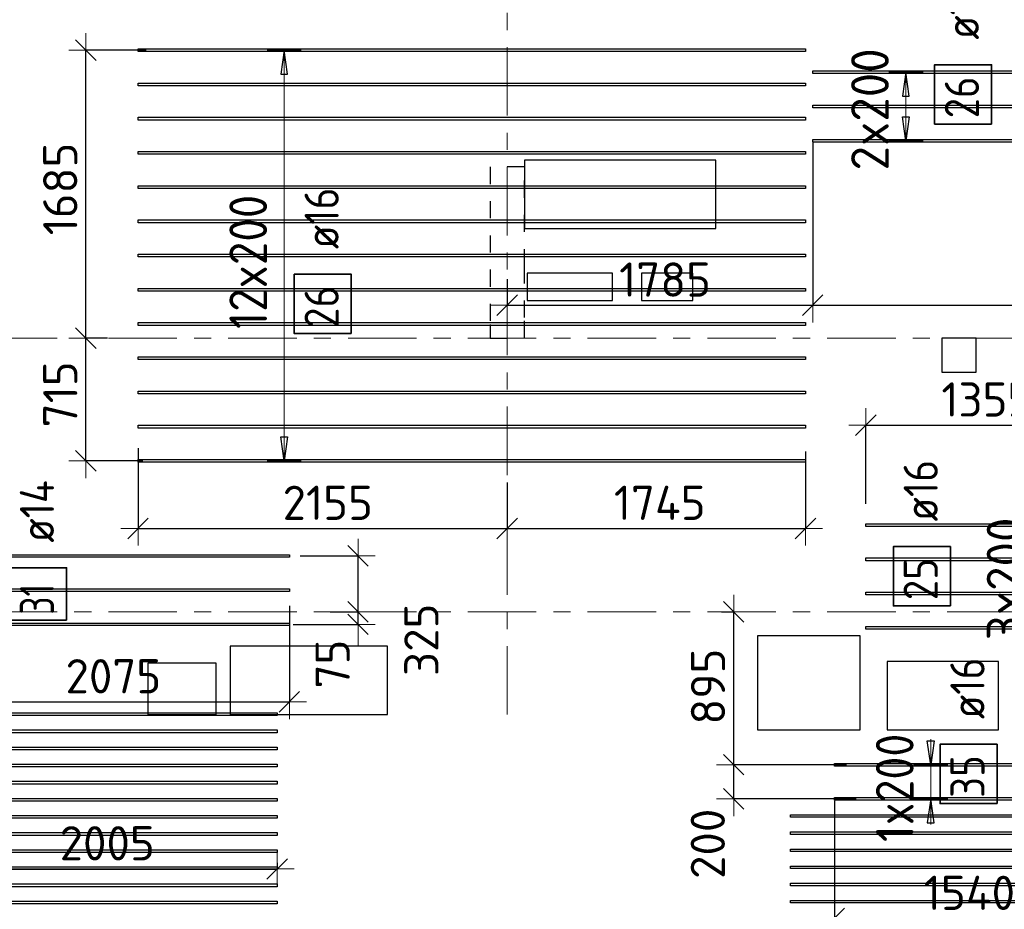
# Model space of a CAD drawing. Header units: metres. Extents: x -38 to 97, y -15 to 21.
# Tile 42 of 132: x 48.65 to 54.4, y 5.66 to 10.86. Entities that reach past the tile are written whole.
import ezdxf

# ---------------------------------------------------------------- set-up
doc = ezdxf.new("R2010")
doc.units = ezdxf.units.M
doc.header["$PDMODE"] = 65
for name, pattern in [('______11', [0.5, 0.4, -0.05, 0, -0.05]), ('______2', [0.0405, 0.03, -0.0105]), ('______5', [1.1, 0.8, -0.1, 0.1, -0.1])]:
    doc.linetypes.add(name, pattern=pattern)
for name, color, linetype, lineweight in [('XR$2$Осевая линия (1)', 7, '______5', 13), ('XR$4$Перекрытие (1)', 7, 'Continuous', 35), ('XR$4$Размерная линия (1)', 7, 'Continuous', 13)]:
    doc.layers.add(name, color=color, linetype=linetype, lineweight=lineweight)
doc.layers.add('XR$4$Арм.стержн.Доп. Арм верхн.зоны Х', color=7, linetype='Continuous', lineweight=35, true_color=0x8c8cff)
doc.layers.add('XR$6$Стена_ бетон несущ.', color=7, linetype='Continuous', lineweight=70, true_color=0xb4b496)
doc.styles.add('ISOCPEUR', font='txt')
doc.dimstyles.new('DIMSTYLE_3', dxfattribs={"dimtxt": 0.2, "dimasz": 0.2, "dimexe": 0, "dimexo": 0, "dimgap": 0.1, "dimtad": 2, "dimdec": 0, "dimlfac": 1000, "dimrnd": 5, "dimzin": 12, "dimdsep": 46, "dimtxsty": 'ISOCPEUR', "dimblk1": 'ALL_ML_STRICH', "dimblk2": 'ALL_ML_STRICH', "dimsah": 1, "dimcen": 0, "dimclrd": 7, "dimclre": 256, "dimclrt": 7, "dimadec": 0, "dimazin": 0, "dimtfac": 1, "dimtdec": 0, "dimtix": 1, "dimtmove": 2, "dimatfit": 3, "dimfxl": 0, "dimtzin": 0, "dimlwd": 0, "dimlwe": -3, "dimarcsym": 0})
doc.dimstyles.new('DIMSTYLE_33', dxfattribs={"dimtxt": 0.2, "dimasz": 0.2, "dimexe": 0, "dimexo": 0, "dimgap": 0.1, "dimtad": 2, "dimdec": 0, "dimlfac": 1000, "dimrnd": 5, "dimzin": 12, "dimdsep": 46, "dimtxsty": 'ISOCPEUR', "dimblk1": 'ALL_ML_STRICH', "dimblk2": 'ALL_ML_STRICH', "dimsah": 1, "dimcen": 0, "dimclrd": 7, "dimclre": 256, "dimclrt": 7, "dimadec": 0, "dimazin": 0, "dimtfac": 1, "dimtdec": 0, "dimtix": 1, "dimtmove": 2, "dimatfit": 3, "dimfxl": 0, "dimtvp": 1.2, "dimtzin": 0, "dimlwd": 0, "dimlwe": -3, "dimarcsym": 0})
doc.dimstyles.new('DIMSTYLE_34', dxfattribs={"dimtxt": 0.2, "dimasz": 0.2, "dimexe": 0, "dimexo": 0, "dimgap": 0.1, "dimtad": 0, "dimdec": 0, "dimlfac": 1000, "dimrnd": 5, "dimzin": 12, "dimdsep": 46, "dimtxsty": 'ISOCPEUR', "dimblk1": 'ALL_ML_STRICH', "dimblk2": 'ALL_ML_STRICH', "dimsah": 1, "dimcen": 0, "dimclrd": 7, "dimclre": 256, "dimclrt": 7, "dimadec": 0, "dimazin": 0, "dimtfac": 1, "dimtdec": 0, "dimtix": 1, "dimtmove": 2, "dimatfit": 3, "dimfxl": 0, "dimtvp": 1.2, "dimtzin": 0, "dimlwd": 0, "dimlwe": -3, "dimarcsym": 0})

# ---------------------------------------------------------------- blocks, each defined once
blk = doc.blocks.new('ALL_ML_STRICH')
at = {"color": 0, "linetype": 'ByBlock', "lineweight": -2}
for p, q in [((-0.3, -0.3), (0.3, 0.3)), ((0, -0.5), (0, 0.5)), ((-1, 0), (0.5, 0))]:
    blk.add_line(p, q, dxfattribs=at)
blk = doc.blocks.new('*D459')
at = {"layer": 'DEFPOINTS', "color": 7, "linetype": 'Continuous', "lineweight": 13, "transparency": 33554687}
for p in [(53.5031, 6.5072), (52.8235, 6.3072), (53.5599, 6.3072)]:
    blk.add_point(p, dxfattribs=at)
at = {"layer": 'XR$4$Размерная линия (1)', "color": 9, "linetype": 'Continuous', "lineweight": -2, "true_color": 0xc7c7c7, "transparency": 33554687}
for p, q in [((53.4831, 6.5072), (52.8235, 6.5072)), ((53.5399, 6.3072), (52.8235, 6.3072))]:
    blk.add_line(p, q, dxfattribs=at)
at = {"layer": 'XR$4$Размерная линия (1)', "color": 7, "linetype": 'Continuous', "lineweight": -2, "transparency": 33554687}
blk.add_line((52.8235, 6.3072), (52.8235, 6.5072), dxfattribs=at)
at = {"layer": 'XR$4$Размерная линия (1)', "color": 7, "linetype": 'Continuous', "lineweight": 13, "transparency": 33554687, "xscale": 0.2, "yscale": 0.2, "zscale": 0.2}
for p, rotation in [((52.8235, 6.5072), 90), ((52.8235, 6.3072), 270)]:
    blk.add_blockref('ALL_ML_STRICH', p, dxfattribs=dict(at, rotation=rotation))
at = {"layer": 'XR$4$Размерная линия (1)', "color": 7, "linetype": 'Continuous', "lineweight": 13, "transparency": 33554687, "insert": (52.6722, 6.0448), "char_height": 0.2, "width": 0.6, "attachment_point": 5, "rotation": 90, "style": 'ISOCPEUR'}
blk.add_mtext('\\A1;{200}', dxfattribs=at)
blk = doc.blocks.new('*D460')
at = {"layer": 'DEFPOINTS', "color": 7, "linetype": 'Continuous', "lineweight": 13, "transparency": 33554687}
for p in [(52.7327, 7.4), (52.8235, 6.5072), (53.5031, 6.5072)]:
    blk.add_point(p, dxfattribs=at)
at = {"layer": 'XR$4$Размерная линия (1)', "color": 9, "linetype": 'Continuous', "lineweight": -2, "true_color": 0xc7c7c7, "transparency": 33554687}
for p, q in [((52.7527, 7.4), (52.8235, 7.4)), ((53.4831, 6.5072), (52.8235, 6.5072))]:
    blk.add_line(p, q, dxfattribs=at)
at = {"layer": 'XR$4$Размерная линия (1)', "color": 7, "linetype": 'Continuous', "lineweight": -2, "transparency": 33554687}
blk.add_line((52.8235, 6.5072), (52.8235, 7.4), dxfattribs=at)
at = {"layer": 'XR$4$Размерная линия (1)', "color": 7, "linetype": 'Continuous', "lineweight": 13, "transparency": 33554687, "xscale": 0.2, "yscale": 0.2, "zscale": 0.2}
for p, rotation in [((52.8235, 7.4), 90), ((52.8235, 6.5072), 270)]:
    blk.add_blockref('ALL_ML_STRICH', p, dxfattribs=dict(at, rotation=rotation))
at = {"layer": 'XR$4$Размерная линия (1)', "color": 7, "linetype": 'Continuous', "lineweight": 13, "transparency": 33554687, "insert": (52.6735, 6.9636), "char_height": 0.2, "width": 0.6, "attachment_point": 5, "rotation": 90, "style": 'ISOCPEUR'}
blk.add_mtext('\\A1;{895}', dxfattribs=at)
blk = doc.blocks.new('*D508')
at = {"layer": 'DEFPOINTS', "color": 7, "linetype": 'Continuous', "lineweight": 13, "transparency": 33554687}
for p in [(50.4444, 7.4), (50.2285, 7.3272), (50.6281, 7.3272)]:
    blk.add_point(p, dxfattribs=at)
at = {"layer": 'XR$4$Размерная линия (1)', "color": 9, "linetype": 'Continuous', "lineweight": -2, "true_color": 0xc7c7c7, "transparency": 33554687}
for p, q in [((50.4644, 7.4), (50.6281, 7.4)), ((50.2485, 7.3272), (50.6281, 7.3272))]:
    blk.add_line(p, q, dxfattribs=at)
at = {"layer": 'XR$4$Размерная линия (1)', "color": 7, "linetype": 'Continuous', "lineweight": -2, "transparency": 33554687}
blk.add_line((50.6281, 7.3272), (50.6281, 7.4), dxfattribs=at)
at = {"layer": 'XR$4$Размерная линия (1)', "color": 7, "linetype": 'Continuous', "lineweight": 13, "transparency": 33554687, "xscale": 0.2, "yscale": 0.2, "zscale": 0.2}
for p, rotation in [((50.6281, 7.3272), 270), ((50.6281, 7.4), 90)]:
    blk.add_blockref('ALL_ML_STRICH', p, dxfattribs=dict(at, rotation=rotation))
at = {"layer": 'XR$4$Размерная линия (1)', "color": 7, "linetype": 'Continuous', "lineweight": 13, "transparency": 33554687, "insert": (50.4796, 7.0953), "char_height": 0.2, "width": 0.4, "attachment_point": 5, "rotation": 90, "style": 'ISOCPEUR'}
blk.add_mtext('\\A1;{75}', dxfattribs=at)
blk = doc.blocks.new('*D509')
at = {"layer": 'DEFPOINTS', "color": 7, "linetype": 'Continuous', "lineweight": 13, "transparency": 33554687}
for p in [(50.27, 7.7272), (50.4444, 7.4), (50.6281, 7.4)]:
    blk.add_point(p, dxfattribs=at)
at = {"layer": 'XR$4$Размерная линия (1)', "color": 9, "linetype": 'Continuous', "lineweight": -2, "true_color": 0xc7c7c7, "transparency": 33554687}
for p, q in [((50.29, 7.7272), (50.6281, 7.7272)), ((50.4644, 7.4), (50.6281, 7.4))]:
    blk.add_line(p, q, dxfattribs=at)
at = {"layer": 'XR$4$Размерная линия (1)', "color": 7, "linetype": 'Continuous', "lineweight": -2, "transparency": 33554687}
blk.add_line((50.6281, 7.4), (50.6281, 7.7272), dxfattribs=at)
at = {"layer": 'XR$4$Размерная линия (1)', "color": 7, "linetype": 'Continuous', "lineweight": 13, "transparency": 33554687, "xscale": 0.2, "yscale": 0.2, "zscale": 0.2}
for p, rotation in [((50.6281, 7.7272), 90), ((50.6281, 7.4), 270)]:
    blk.add_blockref('ALL_ML_STRICH', p, dxfattribs=dict(at, rotation=rotation))
at = {"layer": 'XR$4$Размерная линия (1)', "color": 7, "linetype": 'Continuous', "lineweight": 13, "transparency": 33554687, "insert": (50.9983, 7.2372), "char_height": 0.2, "width": 0.6, "attachment_point": 5, "rotation": 90, "style": 'ISOCPEUR'}
blk.add_mtext('\\A1;{325}', dxfattribs=at)
blk = doc.blocks.new('*D510')
at = {"layer": 'DEFPOINTS', "color": 7, "linetype": 'Continuous', "lineweight": 13, "transparency": 33554687}
for p in [(49.3426, 8.3765), (51.5, 8.1753), (49.3426, 7.8875)]:
    blk.add_point(p, dxfattribs=at)
at = {"layer": 'XR$4$Размерная линия (1)', "color": 9, "linetype": 'Continuous', "lineweight": -2, "true_color": 0xc7c7c7, "transparency": 33554687}
for p, q in [((49.3426, 8.3565), (49.3426, 7.8875)), ((51.5, 8.1553), (51.5, 7.8875))]:
    blk.add_line(p, q, dxfattribs=at)
at = {"layer": 'XR$4$Размерная линия (1)', "color": 7, "linetype": 'Continuous', "lineweight": -2, "transparency": 33554687}
blk.add_line((49.3426, 7.8875), (51.5, 7.8875), dxfattribs=at)
at = {"layer": 'XR$4$Размерная линия (1)', "color": 7, "linetype": 'Continuous', "lineweight": 13, "transparency": 33554687, "xscale": 0.2, "yscale": 0.2, "zscale": 0.2, "rotation": 180}
blk.add_blockref('ALL_ML_STRICH', (49.3426, 7.8875), dxfattribs=at)
at = {"layer": 'XR$4$Размерная линия (1)', "color": 7, "linetype": 'Continuous', "lineweight": 13, "transparency": 33554687, "xscale": 0.2, "yscale": 0.2, "zscale": 0.2}
blk.add_blockref('ALL_ML_STRICH', (51.5, 7.8875), dxfattribs=at)
at = {"layer": 'XR$4$Размерная линия (1)', "color": 7, "linetype": 'Continuous', "lineweight": 13, "transparency": 33554687, "insert": (50.4513, 8.0375), "char_height": 0.2, "width": 0.8, "attachment_point": 5, "style": 'ISOCPEUR'}
blk.add_mtext('\\A1;{2155}', dxfattribs=at)
blk = doc.blocks.new('*D511')
at = {"layer": 'DEFPOINTS', "color": 7, "linetype": 'Continuous', "lineweight": 13, "transparency": 33554687}
for p in [(53.2426, 8.357), (51.5, 8.1753), (51.5, 7.8875)]:
    blk.add_point(p, dxfattribs=at)
at = {"layer": 'XR$4$Размерная линия (1)', "color": 9, "linetype": 'Continuous', "lineweight": -2, "true_color": 0xc7c7c7, "transparency": 33554687}
for p, q in [((53.2426, 8.337), (53.2426, 7.8875)), ((51.5, 8.1553), (51.5, 7.8875))]:
    blk.add_line(p, q, dxfattribs=at)
at = {"layer": 'XR$4$Размерная линия (1)', "color": 7, "linetype": 'Continuous', "lineweight": -2, "transparency": 33554687}
blk.add_line((51.5, 7.8875), (53.2426, 7.8875), dxfattribs=at)
at = {"layer": 'XR$4$Размерная линия (1)', "color": 7, "linetype": 'Continuous', "lineweight": 13, "transparency": 33554687, "xscale": 0.2, "yscale": 0.2, "zscale": 0.2, "rotation": 180}
blk.add_blockref('ALL_ML_STRICH', (51.5, 7.8875), dxfattribs=at)
at = {"layer": 'XR$4$Размерная линия (1)', "color": 7, "linetype": 'Continuous', "lineweight": 13, "transparency": 33554687, "xscale": 0.2, "yscale": 0.2, "zscale": 0.2}
blk.add_blockref('ALL_ML_STRICH', (53.2426, 7.8875), dxfattribs=at)
at = {"layer": 'XR$4$Размерная линия (1)', "color": 7, "linetype": 'Continuous', "lineweight": 13, "transparency": 33554687, "insert": (52.3913, 8.0375), "char_height": 0.2, "width": 0.8, "attachment_point": 5, "style": 'ISOCPEUR'}
blk.add_mtext('\\A1;{1745}', dxfattribs=at)
blk = doc.blocks.new('*D512')
at = {"layer": 'DEFPOINTS', "color": 7, "linetype": 'Continuous', "lineweight": 13, "transparency": 33554687}
for p in [(53.5961, 8.4913), (54.95, 8.4597), (53.5961, 8.0112)]:
    blk.add_point(p, dxfattribs=at)
at = {"layer": 'XR$4$Размерная линия (1)', "color": 9, "linetype": 'Continuous', "lineweight": -2, "true_color": 0xc7c7c7, "transparency": 33554687}
for p, q in [((53.5961, 8.0312), (53.5961, 8.4913)), ((54.95, 8.4397), (54.95, 8.4913))]:
    blk.add_line(p, q, dxfattribs=at)
at = {"layer": 'XR$4$Размерная линия (1)', "color": 7, "linetype": 'Continuous', "lineweight": -2, "transparency": 33554687}
blk.add_line((53.5961, 8.4913), (54.95, 8.4913), dxfattribs=at)
at = {"layer": 'XR$4$Размерная линия (1)', "color": 7, "linetype": 'Continuous', "lineweight": 13, "transparency": 33554687, "xscale": 0.2, "yscale": 0.2, "zscale": 0.2, "rotation": 180}
blk.add_blockref('ALL_ML_STRICH', (53.5961, 8.4913), dxfattribs=at)
at = {"layer": 'XR$4$Размерная линия (1)', "color": 7, "linetype": 'Continuous', "lineweight": 13, "transparency": 33554687, "xscale": 0.2, "yscale": 0.2, "zscale": 0.2}
blk.add_blockref('ALL_ML_STRICH', (54.95, 8.4913), dxfattribs=at)
at = {"layer": 'XR$4$Размерная линия (1)', "color": 7, "linetype": 'Continuous', "lineweight": 13, "transparency": 33554687, "insert": (54.3031, 8.6413), "char_height": 0.2, "width": 0.8, "attachment_point": 5, "style": 'ISOCPEUR'}
blk.add_mtext('\\A1;{1355}', dxfattribs=at)
blk = doc.blocks.new('*D516')
at = {"layer": 'DEFPOINTS', "color": 7, "linetype": 'Continuous', "lineweight": 13, "transparency": 33554687}
for p in [(53.4118, 6.3162), (54.95, 5.7742), (53.4118, 5.6084)]:
    blk.add_point(p, dxfattribs=at)
at = {"layer": 'XR$4$Размерная линия (1)', "color": 9, "linetype": 'Continuous', "lineweight": -2, "true_color": 0xc7c7c7, "transparency": 33554687}
for p, q in [((53.4118, 6.2962), (53.4118, 5.6084)), ((54.95, 5.7542), (54.95, 5.6084))]:
    blk.add_line(p, q, dxfattribs=at)
at = {"layer": 'XR$4$Размерная линия (1)', "color": 7, "linetype": 'Continuous', "lineweight": -2, "transparency": 33554687}
blk.add_line((53.4118, 5.6084), (54.95, 5.6084), dxfattribs=at)
at = {"layer": 'XR$4$Размерная линия (1)', "color": 7, "linetype": 'Continuous', "lineweight": 13, "transparency": 33554687, "xscale": 0.2, "yscale": 0.2, "zscale": 0.2, "rotation": 180}
blk.add_blockref('ALL_ML_STRICH', (53.4118, 5.6084), dxfattribs=at)
at = {"layer": 'XR$4$Размерная линия (1)', "color": 7, "linetype": 'Continuous', "lineweight": 13, "transparency": 33554687, "xscale": 0.2, "yscale": 0.2, "zscale": 0.2}
blk.add_blockref('ALL_ML_STRICH', (54.95, 5.6084), dxfattribs=at)
at = {"layer": 'XR$4$Размерная линия (1)', "color": 7, "linetype": 'Continuous', "lineweight": 13, "transparency": 33554687, "insert": (54.2009, 5.7584), "char_height": 0.2, "width": 0.8, "attachment_point": 5, "style": 'ISOCPEUR'}
blk.add_mtext('\\A1;{1540}', dxfattribs=at)
blk = doc.blocks.new('*D537')
at = {"layer": 'DEFPOINTS', "color": 7, "linetype": 'Continuous', "lineweight": 13, "transparency": 33554687}
for p in [(50.2269, 7.4562), (48.15, 7.0974), (48.15, 6.8742)]:
    blk.add_point(p, dxfattribs=at)
at = {"layer": 'XR$4$Размерная линия (1)', "color": 9, "linetype": 'Continuous', "lineweight": -2, "true_color": 0xc7c7c7, "transparency": 33554687}
for p, q in [((50.2269, 7.4362), (50.2269, 6.8742)), ((48.15, 7.0774), (48.15, 6.8742))]:
    blk.add_line(p, q, dxfattribs=at)
at = {"layer": 'XR$4$Размерная линия (1)', "color": 7, "linetype": 'Continuous', "lineweight": -2, "transparency": 33554687}
blk.add_line((48.15, 6.8742), (50.2269, 6.8742), dxfattribs=at)
at = {"layer": 'XR$4$Размерная линия (1)', "color": 7, "linetype": 'Continuous', "lineweight": 13, "transparency": 33554687, "xscale": 0.2, "yscale": 0.2, "zscale": 0.2, "rotation": 180}
blk.add_blockref('ALL_ML_STRICH', (48.15, 6.8742), dxfattribs=at)
at = {"layer": 'XR$4$Размерная линия (1)', "color": 7, "linetype": 'Continuous', "lineweight": 13, "transparency": 33554687, "xscale": 0.2, "yscale": 0.2, "zscale": 0.2}
blk.add_blockref('ALL_ML_STRICH', (50.2269, 6.8742), dxfattribs=at)
at = {"layer": 'XR$4$Размерная линия (1)', "color": 7, "linetype": 'Continuous', "lineweight": 13, "transparency": 33554687, "insert": (49.1984, 7.0242), "char_height": 0.2, "width": 0.8, "attachment_point": 5, "style": 'ISOCPEUR'}
blk.add_mtext('\\A1;{2075}', dxfattribs=at)
blk = doc.blocks.new('*D538')
at = {"layer": 'DEFPOINTS', "color": 7, "linetype": 'Continuous', "lineweight": 13, "transparency": 33554687}
for p in [(49.1844, 9), (49.038, 8.2825), (49.3905, 8.2825)]:
    blk.add_point(p, dxfattribs=at)
at = {"layer": 'XR$4$Размерная линия (1)', "color": 9, "linetype": 'Continuous', "lineweight": -2, "true_color": 0xc7c7c7, "transparency": 33554687}
for p, q in [((49.1644, 9), (49.038, 9)), ((49.3705, 8.2825), (49.038, 8.2825))]:
    blk.add_line(p, q, dxfattribs=at)
at = {"layer": 'XR$4$Размерная линия (1)', "color": 7, "linetype": 'Continuous', "lineweight": -2, "transparency": 33554687}
blk.add_line((49.038, 8.2825), (49.038, 9), dxfattribs=at)
at = {"layer": 'XR$4$Размерная линия (1)', "color": 7, "linetype": 'Continuous', "lineweight": 13, "transparency": 33554687, "xscale": 0.2, "yscale": 0.2, "zscale": 0.2}
for p, rotation in [((49.038, 9), 90), ((49.038, 8.2825), 270)]:
    blk.add_blockref('ALL_ML_STRICH', p, dxfattribs=dict(at, rotation=rotation))
at = {"layer": 'XR$4$Размерная линия (1)', "color": 7, "linetype": 'Continuous', "lineweight": 13, "transparency": 33554687, "insert": (48.888, 8.6713), "char_height": 0.2, "width": 0.6, "attachment_point": 5, "rotation": 90, "style": 'ISOCPEUR'}
blk.add_mtext('\\A1;{715}', dxfattribs=at)
blk = doc.blocks.new('*D539')
at = {"layer": 'DEFPOINTS', "color": 7, "linetype": 'Continuous', "lineweight": 13, "transparency": 33554687}
for p in [(49.4096, 10.6825), (49.038, 9), (49.1844, 9)]:
    blk.add_point(p, dxfattribs=at)
at = {"layer": 'XR$4$Размерная линия (1)', "color": 9, "linetype": 'Continuous', "lineweight": -2, "true_color": 0xc7c7c7, "transparency": 33554687}
for p, q in [((49.3896, 10.6825), (49.038, 10.6825)), ((49.1644, 9), (49.038, 9))]:
    blk.add_line(p, q, dxfattribs=at)
at = {"layer": 'XR$4$Размерная линия (1)', "color": 7, "linetype": 'Continuous', "lineweight": -2, "transparency": 33554687}
blk.add_line((49.038, 9), (49.038, 10.6825), dxfattribs=at)
at = {"layer": 'XR$4$Размерная линия (1)', "color": 7, "linetype": 'Continuous', "lineweight": 13, "transparency": 33554687, "xscale": 0.2, "yscale": 0.2, "zscale": 0.2}
for p, rotation in [((49.038, 10.6825), 90), ((49.038, 9), 270)]:
    blk.add_blockref('ALL_ML_STRICH', p, dxfattribs=dict(at, rotation=rotation))
at = {"layer": 'XR$4$Размерная линия (1)', "color": 7, "linetype": 'Continuous', "lineweight": 13, "transparency": 33554687, "insert": (48.888, 9.8713), "char_height": 0.2, "width": 0.8, "attachment_point": 5, "rotation": 90, "style": 'ISOCPEUR'}
blk.add_mtext('\\A1;{1685}', dxfattribs=at)
blk = doc.blocks.new('*D540')
at = {"layer": 'DEFPOINTS', "color": 7, "linetype": 'Continuous', "lineweight": 13, "transparency": 33554687}
for p in [(53.2853, 10.1615), (51.5, 9.3638), (51.5, 9.1921)]:
    blk.add_point(p, dxfattribs=at)
at = {"layer": 'XR$4$Размерная линия (1)', "color": 9, "linetype": 'Continuous', "lineweight": -2, "true_color": 0xc7c7c7, "transparency": 33554687}
for p, q in [((53.2853, 10.1415), (53.2853, 9.1921)), ((51.5, 9.3438), (51.5, 9.1921))]:
    blk.add_line(p, q, dxfattribs=at)
at = {"layer": 'XR$4$Размерная линия (1)', "color": 7, "linetype": 'Continuous', "lineweight": -2, "transparency": 33554687}
blk.add_line((51.5, 9.1921), (53.2853, 9.1921), dxfattribs=at)
at = {"layer": 'XR$4$Размерная линия (1)', "color": 7, "linetype": 'Continuous', "lineweight": 13, "transparency": 33554687, "xscale": 0.2, "yscale": 0.2, "zscale": 0.2, "rotation": 180}
blk.add_blockref('ALL_ML_STRICH', (51.5, 9.1921), dxfattribs=at)
at = {"layer": 'XR$4$Размерная линия (1)', "color": 7, "linetype": 'Continuous', "lineweight": 13, "transparency": 33554687, "xscale": 0.2, "yscale": 0.2, "zscale": 0.2}
blk.add_blockref('ALL_ML_STRICH', (53.2853, 9.1921), dxfattribs=at)
at = {"layer": 'XR$4$Размерная линия (1)', "color": 7, "linetype": 'Continuous', "lineweight": 13, "transparency": 33554687, "insert": (52.4226, 9.3421), "char_height": 0.2, "width": 0.8, "attachment_point": 5, "style": 'ISOCPEUR'}
blk.add_mtext('\\A1;{1785}', dxfattribs=at)
blk = doc.blocks.new('*D541')
at = {"layer": 'DEFPOINTS', "color": 7, "linetype": 'Continuous', "lineweight": 13, "transparency": 33554687}
for p in [(53.2853, 10.1615), (57.1853, 10.1615), (53.2853, 9.1921)]:
    blk.add_point(p, dxfattribs=at)
at = {"layer": 'XR$4$Размерная линия (1)', "color": 9, "linetype": 'Continuous', "lineweight": -2, "true_color": 0xc7c7c7, "transparency": 33554687}
for p, q in [((53.2853, 10.1415), (53.2853, 9.1921)), ((57.1853, 10.1415), (57.1853, 9.1921))]:
    blk.add_line(p, q, dxfattribs=at)
at = {"layer": 'XR$4$Размерная линия (1)', "color": 7, "linetype": 'Continuous', "lineweight": -2, "transparency": 33554687}
blk.add_line((53.2853, 9.1921), (57.1853, 9.1921), dxfattribs=at)
at = {"layer": 'XR$4$Размерная линия (1)', "color": 7, "linetype": 'Continuous', "lineweight": 13, "transparency": 33554687, "xscale": 0.2, "yscale": 0.2, "zscale": 0.2, "rotation": 180}
blk.add_blockref('ALL_ML_STRICH', (53.2853, 9.1921), dxfattribs=at)
at = {"layer": 'XR$4$Размерная линия (1)', "color": 7, "linetype": 'Continuous', "lineweight": 13, "transparency": 33554687, "xscale": 0.2, "yscale": 0.2, "zscale": 0.2}
blk.add_blockref('ALL_ML_STRICH', (57.1853, 9.1921), dxfattribs=at)
at = {"layer": 'XR$4$Размерная линия (1)', "color": 7, "linetype": 'Continuous', "lineweight": 13, "transparency": 33554687, "insert": (55.2453, 9.3421), "char_height": 0.2, "width": 0.8, "attachment_point": 5, "style": 'ISOCPEUR'}
blk.add_mtext('\\A1;{3900}', dxfattribs=at)
blk = doc.blocks.new('*D628')
at = {"layer": 'DEFPOINTS', "color": 7, "linetype": 'Continuous', "lineweight": 13, "transparency": 33554687}
for p in [(50.155, 5.953), (48.15, 5.8981), (48.15, 5.8738)]:
    blk.add_point(p, dxfattribs=at)
at = {"layer": 'XR$4$Размерная линия (1)', "color": 9, "linetype": 'Continuous', "lineweight": -2, "true_color": 0xc7c7c7, "transparency": 33554687}
for p, q in [((50.155, 5.933), (50.155, 5.8981)), ((48.15, 5.8938), (48.15, 5.8981))]:
    blk.add_line(p, q, dxfattribs=at)
at = {"layer": 'XR$4$Размерная линия (1)', "color": 7, "linetype": 'Continuous', "lineweight": -2, "transparency": 33554687}
blk.add_line((48.15, 5.8981), (50.155, 5.8981), dxfattribs=at)
at = {"layer": 'XR$4$Размерная линия (1)', "color": 7, "linetype": 'Continuous', "lineweight": 13, "transparency": 33554687, "xscale": 0.2, "yscale": 0.2, "zscale": 0.2, "rotation": 180}
blk.add_blockref('ALL_ML_STRICH', (48.15, 5.8981), dxfattribs=at)
at = {"layer": 'XR$4$Размерная линия (1)', "color": 7, "linetype": 'Continuous', "lineweight": 13, "transparency": 33554687, "xscale": 0.2, "yscale": 0.2, "zscale": 0.2}
blk.add_blockref('ALL_ML_STRICH', (50.155, 5.8981), dxfattribs=at)
at = {"layer": 'XR$4$Размерная линия (1)', "color": 7, "linetype": 'Continuous', "lineweight": 13, "transparency": 33554687, "insert": (49.1625, 6.0481), "char_height": 0.2, "width": 0.8, "attachment_point": 5, "style": 'ISOCPEUR'}
blk.add_mtext('\\A1;{2005}', dxfattribs=at)

msp = doc.modelspace()

# ---------------------------------------------------------------- linework, layer by layer
at = {"layer": 'XR$2$Осевая линия (1)', "color": 253, "linetype": '______11', "lineweight": 13, "true_color": 0xa0a0a0, "transparency": 33554687}
for p, q in [((51.5, 6.8), (51.5, 19.78)), ((-2.63, 9), (62.6, 9)), ((-2.63, 7.4), (62.6, 7.4))]:
    msp.add_line(p, q, dxfattribs=at)
at = {"layer": 'XR$4$Арм.стержн.Доп. Арм верхн.зоны Х', "color": 253, "linetype": 'Continuous', "lineweight": -3, "true_color": 0xa0a0a0, "transparency": 33554687}
for p, q in [((50.1963, 10.6825), (50.0963, 10.6825)), ((50.1963, 10.6825), (50.2963, 10.6825)), ((53.8298, 10.5535), (53.7298, 10.5535)), ((53.8298, 10.5535), (53.9298, 10.5535)), ((53.8298, 10.1535), (53.7298, 10.1535)), ((53.8298, 10.1535), (53.9298, 10.1535)), ((50.1963, 8.2825), (50.0963, 8.2825)), ((50.1963, 8.2825), (50.2963, 8.2825)), ((53.9747, 6.5072), (53.8747, 6.5072)), ((53.9747, 6.5072), (54.0747, 6.5072)), ((53.9747, 6.3072), (53.8747, 6.3072)), ((53.9747, 6.3072), (54.0747, 6.3072))]:
    msp.add_line(p, q, dxfattribs=at)
at = {"layer": 'XR$4$Арм.стержн.Доп. Арм верхн.зоны Х', "color": 7, "linetype": 'Continuous', "lineweight": 25, "transparency": 33554687}
for p, q in [((50.1963, 10.6825), (50.1763, 10.5425)), ((50.2163, 10.5425), (50.1963, 10.6825)), ((50.1763, 10.5425), (50.2163, 10.5425)), ((53.8298, 10.5535), (53.8098, 10.4135)), ((53.8498, 10.4135), (53.8298, 10.5535)), ((53.8098, 10.4135), (53.8498, 10.4135)), ((53.8298, 10.1535), (53.8098, 10.2935)), ((53.8098, 10.2935), (53.8498, 10.2935)), ((53.8498, 10.2935), (53.8298, 10.1535)), ((50.1963, 8.2825), (50.1763, 8.4225)), ((50.1763, 8.4225), (50.2163, 8.4225)), ((50.2163, 8.4225), (50.1963, 8.2825)), ((53.9747, 6.5072), (53.9547, 6.6472)), ((53.9547, 6.6472), (53.9947, 6.6472)), ((53.9947, 6.6472), (53.9747, 6.5072)), ((53.9747, 6.3072), (53.9547, 6.1672)), ((53.9947, 6.1672), (53.9747, 6.3072)), ((53.9547, 6.1672), (53.9947, 6.1672))]:
    msp.add_line(p, q, dxfattribs=at)
at = {"layer": 'XR$4$Арм.стержн.Доп. Арм верхн.зоны Х', "color": 7, "linetype": 'Continuous', "lineweight": 13, "transparency": 33554687}
for p, q in [((50.1963, 10.6825), (50.1963, 10.6825)), ((50.1963, 8.2825), (50.1963, 10.6825)), ((53.8298, 10.5535), (53.8298, 10.5535)), ((53.8298, 10.1535), (53.8298, 10.5535)), ((53.8298, 10.1535), (53.8298, 10.1535)), ((50.1963, 8.2825), (50.1963, 8.2825)), ((53.9747, 6.5072), (53.9747, 6.6572)), ((53.9747, 6.3072), (53.9747, 6.5072)), ((53.9747, 6.3072), (53.9747, 6.1572))]:
    msp.add_line(p, q, dxfattribs=at)
at = {"layer": 'XR$4$Арм.стержн.Доп. Арм верхн.зоны Х', "color": 7, "linetype": 'Continuous', "lineweight": 25, "transparency": 33554687}
for points in [[(53.2426, 10.6745), (49.3426, 10.6745), (49.3426, 10.6905), (53.2426, 10.6905), (53.2426, 10.6745)], [(57.1853, 10.5455), (53.2853, 10.5455), (53.2853, 10.5615), (57.1853, 10.5615), (57.1853, 10.5455)], [(53.2426, 10.4745), (49.3426, 10.4745), (49.3426, 10.4905), (53.2426, 10.4905), (53.2426, 10.4745)], [(57.1853, 10.3455), (53.2853, 10.3455), (53.2853, 10.3615), (57.1853, 10.3615), (57.1853, 10.3455)], [(53.2426, 10.2745), (49.3426, 10.2745), (49.3426, 10.2905), (53.2426, 10.2905), (53.2426, 10.2745)], [(57.1853, 10.1455), (53.2853, 10.1455), (53.2853, 10.1615), (57.1853, 10.1615), (57.1853, 10.1455)], [(53.2426, 10.0745), (49.3426, 10.0745), (49.3426, 10.0905), (53.2426, 10.0905), (53.2426, 10.0745)], [(53.2426, 9.8745), (49.3426, 9.8745), (49.3426, 9.8905), (53.2426, 9.8905), (53.2426, 9.8745)], [(53.2426, 9.6745), (49.3426, 9.6745), (49.3426, 9.6905), (53.2426, 9.6905), (53.2426, 9.6745)], [(53.2426, 9.4745), (49.3426, 9.4745), (49.3426, 9.4905), (53.2426, 9.4905), (53.2426, 9.4745)], [(53.2426, 9.2745), (49.3426, 9.2745), (49.3426, 9.2905), (53.2426, 9.2905), (53.2426, 9.2745)], [(53.2426, 9.0745), (49.3426, 9.0745), (49.3426, 9.0905), (53.2426, 9.0905), (53.2426, 9.0745)], [(53.2426, 8.8745), (49.3426, 8.8745), (49.3426, 8.8905), (53.2426, 8.8905), (53.2426, 8.8745)], [(53.2426, 8.6745), (49.3426, 8.6745), (49.3426, 8.6905), (53.2426, 8.6905), (53.2426, 8.6745)], [(53.2426, 8.4745), (49.3426, 8.4745), (49.3426, 8.4905), (53.2426, 8.4905), (53.2426, 8.4745)], [(53.2426, 8.2745), (49.3426, 8.2745), (49.3426, 8.2905), (53.2426, 8.2905), (53.2426, 8.2745)], [(56.5461, 7.8992), (53.5961, 7.8992), (53.5961, 7.9152), (56.5461, 7.9152), (56.5461, 7.8992)], [(50.2269, 7.7202), (47.2769, 7.7202), (47.2769, 7.7342), (50.2269, 7.7342), (50.2269, 7.7202)], [(56.5461, 7.6992), (53.5961, 7.6992), (53.5961, 7.7152), (56.5461, 7.7152), (56.5461, 7.6992)], [(50.2269, 7.5202), (47.2769, 7.5202), (47.2769, 7.5342), (50.2269, 7.5342), (50.2269, 7.5202)], [(56.5461, 7.4992), (53.5961, 7.4992), (53.5961, 7.5152), (56.5461, 7.5152), (56.5461, 7.4992)], [(50.2269, 7.3202), (47.2769, 7.3202), (47.2769, 7.3342), (50.2269, 7.3342), (50.2269, 7.3202)], [(56.5461, 7.2992), (53.5961, 7.2992), (53.5961, 7.3152), (56.5461, 7.3152), (56.5461, 7.2992)], [(50.155, 6.7942), (46.255, 6.7942), (46.255, 6.8102), (50.155, 6.8102), (50.155, 6.7942)], [(50.155, 6.6942), (46.255, 6.6942), (46.255, 6.7102), (50.155, 6.7102), (50.155, 6.6942)], [(50.155, 6.5942), (46.255, 6.5942), (46.255, 6.6102), (50.155, 6.6102), (50.155, 6.5942)], [(50.155, 6.4942), (46.255, 6.4942), (46.255, 6.5102), (50.155, 6.5102), (50.155, 6.4942)], [(55.0118, 6.4992), (53.4118, 6.4992), (53.4118, 6.5152), (55.0118, 6.5152), (55.0118, 6.4992)], [(50.155, 6.3942), (46.255, 6.3942), (46.255, 6.4102), (50.155, 6.4102), (50.155, 6.3942)], [(50.155, 6.2942), (46.255, 6.2942), (46.255, 6.3102), (50.155, 6.3102), (50.155, 6.2942)], [(55.0118, 6.2992), (53.4118, 6.2992), (53.4118, 6.3152), (55.0118, 6.3152), (55.0118, 6.2992)], [(50.155, 6.1942), (46.255, 6.1942), (46.255, 6.2102), (50.155, 6.2102), (50.155, 6.1942)], [(57.055, 6.2002), (53.155, 6.2002), (53.155, 6.2142), (57.055, 6.2142), (57.055, 6.2002)], [(50.155, 6.0942), (46.255, 6.0942), (46.255, 6.1102), (50.155, 6.1102), (50.155, 6.0942)], [(57.055, 6.1002), (53.155, 6.1002), (53.155, 6.1142), (57.055, 6.1142), (57.055, 6.1002)], [(50.155, 5.9942), (46.255, 5.9942), (46.255, 6.0102), (50.155, 6.0102), (50.155, 5.9942)], [(57.055, 6.0002), (53.155, 6.0002), (53.155, 6.0142), (57.055, 6.0142), (57.055, 6.0002)], [(50.155, 5.8942), (46.255, 5.8942), (46.255, 5.9102), (50.155, 5.9102), (50.155, 5.8942)], [(57.055, 5.9002), (53.155, 5.9002), (53.155, 5.9142), (57.055, 5.9142), (57.055, 5.9002)], [(57.055, 5.8002), (53.155, 5.8002), (53.155, 5.8142), (57.055, 5.8142), (57.055, 5.8002)], [(50.155, 5.7942), (46.255, 5.7942), (46.255, 5.8102), (50.155, 5.8102), (50.155, 5.7942)], [(50.155, 5.6942), (46.255, 5.6942), (46.255, 5.7102), (50.155, 5.7102), (50.155, 5.6942)], [(57.055, 5.7002), (53.155, 5.7002), (53.155, 5.7142), (57.055, 5.7142), (57.055, 5.7002)]]:
    msp.add_lwpolyline(points, dxfattribs=at)
at = {"layer": 'XR$4$Арм.стержн.Доп. Арм верхн.зоны Х', "color": 7, "linetype": 'Continuous', "lineweight": 35, "transparency": 33554687}
for points in [[(54.3304, 10.2507), (54.3304, 10.5974), (53.9971, 10.5974), (53.9971, 10.2507), (54.3304, 10.2507)], [(50.5888, 9.0266), (50.5888, 9.3733), (50.2555, 9.3733), (50.2555, 9.0266), (50.5888, 9.0266)], [(54.0897, 7.4352), (54.0897, 7.7819), (53.7564, 7.7819), (53.7564, 7.4352), (54.0897, 7.4352)], [(48.9252, 7.3513), (48.9252, 7.658), (48.5919, 7.658), (48.5919, 7.3513), (48.9252, 7.3513)], [(54.3628, 6.2801), (54.3628, 6.6268), (54.0295, 6.6268), (54.0295, 6.2801), (54.3628, 6.2801)]]:
    msp.add_lwpolyline(points, dxfattribs=at)
at = {"layer": 'XR$4$Перекрытие (1)', "color": 7, "linetype": 'Continuous', "lineweight": 25, "transparency": 33554687}
for p, q in [((51.6, 10.0404), (51.6, 9.6404)), ((52.72, 10.0404), (51.6, 10.0404)), ((52.72, 9.6404), (52.72, 10.0404)), ((51.6, 9.6404), (52.72, 9.6404)), ((51.6156, 9.3795), (51.6156, 9.2195)), ((52.1156, 9.3795), (51.6156, 9.3795)), ((52.1156, 9.2195), (52.1156, 9.3795)), ((52.2856, 9.3795), (52.2856, 9.2195)), ((52.5856, 9.3795), (52.2856, 9.3795)), ((52.5856, 9.2195), (52.5856, 9.3795)), ((51.6156, 9.2195), (52.1156, 9.2195)), ((52.2856, 9.2195), (52.5856, 9.2195)), ((54.24, 9.0003), (54.04, 9.0002)), ((54.04, 9.0002), (54.04, 8.8002)), ((54.24, 8.8003), (54.24, 9.0003)), ((54.04, 8.8002), (54.24, 8.8003)), ((52.963, 7.2601), (52.963, 6.7101)), ((53.563, 7.2601), (52.963, 7.2601)), ((53.563, 6.7101), (53.563, 7.2601)), ((49.88, 7.2002), (49.88, 6.8002)), ((50.8, 7.2002), (49.88, 7.2002)), ((50.8, 6.8002), (50.8, 7.2002)), ((49.4, 7.1002), (49.4, 6.8002)), ((49.8, 7.1002), (49.4, 7.1002)), ((49.8, 6.8002), (49.8, 7.1002)), ((53.72, 7.1102), (53.72, 6.7102)), ((54.37, 7.1102), (53.72, 7.1102)), ((54.37, 6.7102), (54.37, 7.1102)), ((49.4, 6.8002), (49.8, 6.8002)), ((49.88, 6.8002), (50.8, 6.8002)), ((52.963, 6.7101), (53.563, 6.7101)), ((53.72, 6.7102), (54.37, 6.7102))]:
    msp.add_line(p, q, dxfattribs=at)
at = {"layer": 'XR$6$Стена_ бетон несущ.', "color": 253, "linetype": '______2', "lineweight": -3, "true_color": 0xa0a0a0, "transparency": 33554687}
for p, q in [((51.4, 10), (51.4, 9.08)), ((51.6, 10), (51.4, 10)), ((51.6, 9.6201), (51.6, 10)), ((51.6, 9.4201), (51.6, 9.6201)), ((51.6, 9.12), (51.6, 9.4201)), ((51.6, 9), (51.6, 9.12)), ((51.4, 9.08), (51.4, 9)), ((51.4, 9), (51.6, 9))]:
    msp.add_line(p, q, dxfattribs=at)

# ---------------------------------------------------------------- texts
at = {"layer": 'XR$4$Арм.стержн.Доп. Арм верхн.зоны Х', "color": 7, "linetype": 'Continuous', "lineweight": 25, "transparency": 33554687, "char_height": 0.2, "attachment_point": 7, "rotation": 90, "style": 'ISOCPEUR'}
for s, insert, width in [('\\W0.89; ø16 ', (54.2571, 10.6307), 0.749105), ('\\W0.87;26', (54.2571, 10.2841), 0.367208), ('\\W0.89; ø16 ', (50.5155, 9.4066), 0.749105), ('\\W0.87;26', (50.5155, 9.0599), 0.367208), ('\\W0.89; ø16 ', (54.0164, 7.8152), 0.749105), ('\\W0.89; ø14 ', (48.8519, 7.6913), 0.769432), ('\\W0.87;25', (54.0164, 7.4685), 0.367208), ('\\W0.75;31', (48.8519, 7.3847), 0.314854), ('\\W0.89; ø16 ', (54.2895, 6.6601), 0.749105), ('\\W0.87;35', (54.2895, 6.3134), 0.367208)]:
    msp.add_mtext(s, dxfattribs=dict(at, insert=insert, width=width))
at = {"layer": 'XR$4$Арм.стержн.Доп. Арм верхн.зоны Х', "color": 7, "linetype": 'Continuous', "lineweight": 13, "transparency": 33554687, "char_height": 0.22, "attachment_point": 7, "rotation": 90, "style": 'ISOCPEUR'}
for s, insert, width in [('\\W0.95;2x200', (53.7298, 9.9795), 0.873359), ('\\W0.91;12x200', (50.0963, 9.0535), 0.979318), ('\\W0.95;3x200', (54.5221, 7.2332), 0.873359), ('\\W0.89;1x200', (53.8747, 6.0552), 0.823552)]:
    msp.add_mtext(s, dxfattribs=dict(at, insert=insert, width=width))

# ---------------------------------------------------------------- dimensions: what is measured, and where the dimension line sits
at = {"layer": 'XR$4$Размерная линия (1)', "color": 7, "linetype": 'Continuous', "lineweight": 13, "transparency": 33554687}
for base, p1, p2, dimstyle, picture, middle in [((49.03801, 10.68253), (49.1644, 9), (49.38962, 10.68253), 'DIMSTYLE_3', '*D539', (48.88801, 9.87127)), ((49.03801, 9), (49.37052, 8.28253), (49.1644, 9), 'DIMSTYLE_3', '*D538', (48.88801, 8.67127)), ((50.6281, 7.7272), (50.4644, 7.4), (50.29, 7.7272), 'DIMSTYLE_34', '*D509', (50.9983, 7.2372)), ((50.6281, 7.4), (50.2485, 7.3272), (50.4644, 7.4), 'DIMSTYLE_33', '*D508', (50.4796, 7.0953)), ((52.8235, 7.4), (53.4831, 6.5072), (52.7527, 7.4), 'DIMSTYLE_3', '*D460', (52.6735, 6.9636)), ((52.8235, 6.5072), (53.5399, 6.3072), (53.4831, 6.5072), 'DIMSTYLE_33', '*D459', (52.6722, 6.0448))]:
    dim = msp.add_linear_dim(base=base, p1=p1, p2=p2, angle=90, dimstyle=dimstyle, override={"dimpost": '<>', "dimclrd": 7, "dimclre": 9, "dimclrt": 7, "dimlwd": 0, "dimlwe": 65533}, dxfattribs=at)
    dim.commit()
    dim.dimension.update_dxf_attribs({"geometry": picture, "text_midpoint": middle, "dimtype": 160})
for base, p1, p2, picture, middle in [((53.2853, 9.1921), (51.5, 9.3438), (53.2853, 10.1415), '*D540', (52.4226, 9.3421)), ((57.1853, 9.1921), (53.2853, 10.1415), (57.1853, 10.1415), '*D541', (55.2453, 9.3421)), ((54.95, 8.4913), (53.5961, 8.0312), (54.95, 8.4397), '*D512', (54.3031, 8.6413)), ((51.5, 7.8875), (49.3426, 8.3565), (51.5, 8.1553), '*D510', (50.4513, 8.0375)), ((53.2426, 7.8875), (51.5, 8.1553), (53.2426, 8.337), '*D511', (52.3913, 8.0375)), ((50.2269, 6.8742), (48.15, 7.0774), (50.2269, 7.4362), '*D537', (49.1984, 7.0242)), ((54.95, 5.6084), (53.4118, 6.2962), (54.95, 5.7542), '*D516', (54.2009, 5.7584)), ((50.155, 5.8981), (48.15, 5.8938), (50.155, 5.933), '*D628', (49.1625, 6.0481))]:
    dim = msp.add_linear_dim(base=base, p1=p1, p2=p2, dimstyle='DIMSTYLE_3', override={"dimpost": '<>', "dimclrd": 7, "dimclre": 9, "dimclrt": 7, "dimlwd": 0, "dimlwe": 65533}, dxfattribs=at)
    dim.commit()
    dim.dimension.update_dxf_attribs({"geometry": picture, "text_midpoint": middle, "dimtype": 160})

doc.saveas('drawing.dxf')
